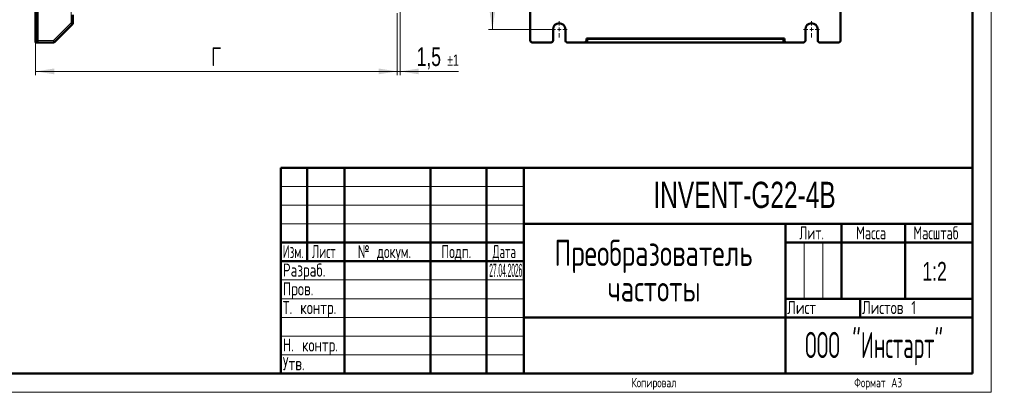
# Model space of a CAD drawing. Header units: millimetres. Extents: x 0 to 847, y 0 to 594.
# Tile 9 of 15: x 320 to 847, y 0 to 199. Entities that reach past the tile are written whole.
import ezdxf

# ---------------------------------------------------------------- set-up
doc = ezdxf.new("R2010")
doc.units = ezdxf.units.MM
doc.header["$LTSCALE"] = 2
doc.linetypes.add('SLD-Сплошная', pattern=[0])
doc.styles.add('SLDTEXTSTYLE0', font='TXT', dxfattribs={"width": 0.7, "bigfont": 'bigfont'})
doc.styles.add('SLDTEXTSTYLE1', font='TXT', dxfattribs={"width": 0.7})
doc.styles.add('SLDTEXTSTYLE2', font='TXT', dxfattribs={"width": 0.579176, "bigfont": 'bigfont'})
doc.styles.add('SLDTEXTSTYLE3', font='TXT', dxfattribs={"width": 0.646923, "bigfont": 'bigfont'})
doc.styles.add('SLDTEXTSTYLE4', font='TXT', dxfattribs={"width": 0.570891, "bigfont": 'bigfont'})
doc.styles.add('SLDTEXTSTYLE5', font='TXT', dxfattribs={"width": 0.585996, "bigfont": 'bigfont'})
doc.styles.add('SLDTEXTSTYLE6', font='TXT', dxfattribs={"width": 0.302011})
doc.styles.add('SLDTEXTSTYLE7', font='TXT', dxfattribs={"width": 0.546545, "bigfont": 'bigfont'})
doc.dimstyles.new('SLDDIMSTYLE0', dxfattribs={"dimtxt": 10, "dimasz": 10, "dimexe": 0, "dimexo": 0.0625, "dimgap": 2.5, "dimtad": 2, "dimdec": 1, "dimrnd": 1e-09, "dimzin": 12, "dimdsep": 46, "dimtxsty": 'SLDTEXTSTYLE1', "dimsah": 1, "dimcen": 0.09, "dimadec": 0, "dimazin": 3, "dimtfac": 1, "dimtdec": 3, "dimtofl": 0, "dimtmove": 0, "dimatfit": 3, "dimfxl": 0, "dimfrac": 2, "dimtolj": 1, "dimtzin": 12, "dimarcsym": 0})
doc.dimstyles.new('SLDDIMSTYLE1', dxfattribs={"dimtxt": 10, "dimasz": 10, "dimexe": 0, "dimexo": 0.0625, "dimgap": 2.5, "dimtad": 2, "dimdec": 1, "dimrnd": 1e-09, "dimzin": 12, "dimdsep": 46, "dimtxsty": 'SLDTEXTSTYLE1', "dimsah": 1, "dimcen": 0.09, "dimadec": 0, "dimazin": 3, "dimtol": 1, "dimtp": 1, "dimtm": 1, "dimtfac": 1, "dimtdec": 0, "dimtmove": 0, "dimatfit": 0, "dimfxl": 0, "dimfrac": 2, "dimtolj": 1, "dimarcsym": 0})

# ---------------------------------------------------------------- blocks, each defined once
blk = doc.blocks.new('SW_NOTE_0')
at = {"color": 0, "linetype": 'Continuous', "lineweight": 0, "char_height": 14, "attachment_point": 2, "style": 'SLDTEXTSTYLE0'}
for s, insert in [('Преобразователь', (60.81, 17.99)), ('частоты', (61.13, -1.01))]:
    blk.add_mtext(s, dxfattribs=dict(at, insert=insert))
blk = doc.blocks.new('_D_2')
at = {"color": 7, "linetype": 'SLD-Сплошная', "lineweight": 0}
for p, q in [((523.8, 422.09), (523.8, 169.45)), ((522.27, 202.63), (522.27, 169.45)), ((522.27, 171.45), (503.03, 171.45)), ((523.8, 171.45), (522.27, 171.45)), ((523.8, 171.45), (554.96, 171.45))]:
    blk.add_line(p, q, dxfattribs=at)
at = {"color": 7, "linetype": 'SLD-Сплошная', "lineweight": 18}
for points in [[(522.27, 171.45), (512.27, 172.99), (512.27, 169.91)], [(523.8, 171.45), (533.8, 169.91), (533.8, 172.99)]]:
    blk.add_solid(points, dxfattribs=at)
at = {"color": 7, "linetype": 'SLD-Сплошная', "lineweight": 18, "attachment_point": 1, "style": 'SLDTEXTSTYLE1'}
for s, insert, char_height in [('1,5', (532.64, 184.34), 10), ('±1', (548.99, 180.46), 6)]:
    blk.add_mtext(s, dxfattribs=dict(at, insert=insert, char_height=char_height))
blk = doc.blocks.new('_D_3')
at = {"color": 7, "linetype": 'SLD-Сплошная', "lineweight": 0}
for p, q in [((328.7, 217.39), (328.7, 169.45)), ((522.27, 202.64), (522.27, 169.45)), ((328.7, 171.45), (522.27, 171.45))]:
    blk.add_line(p, q, dxfattribs=at)
at = {"color": 7, "linetype": 'SLD-Сплошная', "lineweight": 18}
for points in [[(328.7, 171.45), (338.7, 169.91), (338.7, 172.99)], [(522.27, 171.45), (512.27, 172.99), (512.27, 169.91)]]:
    blk.add_solid(points, dxfattribs=at)
at = {"color": 7, "linetype": 'SLD-Сплошная', "lineweight": 18, "insert": (422.64, 184.34), "char_height": 10, "attachment_point": 1, "style": 'SLDTEXTSTYLE0'}
blk.add_mtext('Г', dxfattribs=at)
blk = doc.blocks.new('_D_4')
at = {"color": 7, "linetype": 'SLD-Сплошная', "lineweight": 0}
for p, q in [((604.63, 491.91), (571.15, 491.91)), ((573.15, 491.91), (573.15, 193.91)), ((604.63, 193.91), (571.15, 193.91))]:
    blk.add_line(p, q, dxfattribs=at)
at = {"color": 7, "linetype": 'SLD-Сплошная', "lineweight": 18}
for points in [[(573.15, 491.91), (571.61, 481.91), (574.69, 481.91)], [(573.15, 193.91), (574.69, 203.91), (571.61, 203.91)]]:
    blk.add_solid(points, dxfattribs=at)
at = {"color": 7, "linetype": 'SLD-Сплошная', "lineweight": 18, "insert": (560.26, 337.58), "char_height": 10, "attachment_point": 1, "rotation": 90, "style": 'SLDTEXTSTYLE0'}
blk.add_mtext('В1', dxfattribs=at)
blk = doc.blocks.new('SW_CENTERMARKSYMBOL_4')
at = {"color": 0, "linetype": 'SLD-Сплошная', "lineweight": 18}
for p, q in [((-2, 0), (-4.3, 0)), ((0, 0), (-1, 0)), ((0, 2), (0, 4.3)), ((0, 0), (0, 1)), ((0, 0), (0, -1)), ((0, 0), (1, 0)), ((2, 0), (4.3, 0)), ((0, -2), (0, -4.3))]:
    blk.add_line(p, q, dxfattribs=at)
blk = doc.blocks.new('SW_CENTERMARKSYMBOL_5')
at = {"color": 0, "linetype": 'SLD-Сплошная', "lineweight": 18}
for p, q in [((-2, 0), (-4.3, 0)), ((0, 0), (-1, 0)), ((0, 2), (0, 4.3)), ((0, 0), (0, 1)), ((0, 0), (0, -1)), ((0, 0), (1, 0)), ((2, 0), (4.3, 0)), ((0, -2), (0, -4.3))]:
    blk.add_line(p, q, dxfattribs=at)

msp = doc.modelspace()

# ---------------------------------------------------------------- linework, layer by layer
at = {"color": 7, "linetype": 'SLD-Сплошная', "lineweight": 18}
for p, q in [((840, 594), (840, 0)), ((460, 110), (590, 110)), ((460, 100), (590, 100)), ((460, 90), (590, 90)), ((740, 80), (740, 50)), ((750, 80), (750, 50)), ((460, 60), (590, 60)), ((460, 50), (590, 50)), ((460, 40), (590, 40)), ((460, 30), (590, 30)), ((460, 20), (590, 20)), ((0, 0), (840, 0))]:
    msp.add_line(p, q, dxfattribs=at)
at = {"color": 7, "linetype": 'SLD-Сплошная', "lineweight": 50}
for p, q in [((830, 10), (830, 584)), ((329.7, 187.91), (329.7, 217.41)), ((328.7, 215.91), (328.7, 187.91)), ((329.7, 215.91), (329.7, 187.91)), ((593.45, 187.91), (593.45, 215.91)), ((759.45, 215.91), (759.45, 187.91)), ((348.7, 197.33), (348.7, 201.67)), ((338.99, 187.2), (348.41, 196.62)), ((605.65, 193.91), (605.65, 187.91)), ((612.25, 187.91), (612.25, 193.91)), ((740.65, 193.91), (740.65, 187.91)), ((747.25, 187.91), (747.25, 193.91)), ((328.7, 187.91), (328.7, 186.91)), ((329.7, 186.91), (328.7, 186.91)), ((329.7, 187.91), (329.7, 186.91)), ((338.29, 186.91), (329.7, 186.91)), ((604.65, 186.91), (594.45, 186.91)), ((622.45, 186.91), (613.25, 186.91)), ((622.45, 186.91), (623.95, 186.91)), ((729.45, 189.01), (623.45, 189.01)), ((623.45, 189.01), (623.45, 187.91)), ((635.2, 188.91), (623.45, 188.91)), ((623.45, 188.88), (623.95, 188.88)), ((623.95, 188.88), (623.95, 186.91)), ((623.95, 188.88), (728.95, 188.88)), ((623.95, 188.88), (623.95, 188.88)), ((728.95, 186.91), (623.95, 186.91)), ((635.2, 189.01), (635.2, 188.91)), ((635.2, 188.91), (635.23, 188.88)), ((635.23, 189.01), (635.23, 188.88)), ((636.67, 188.88), (635.23, 188.88)), ((636.67, 188.88), (636.67, 189.01)), ((636.67, 188.88), (636.7, 188.91)), ((636.7, 188.91), (636.7, 189.01)), ((648.7, 188.91), (636.7, 188.91)), ((648.7, 189.01), (648.7, 188.91)), ((648.7, 188.91), (648.73, 188.88)), ((648.73, 189.01), (648.73, 188.88)), ((650.17, 188.88), (648.73, 188.88)), ((650.17, 188.88), (650.17, 189.01)), ((650.17, 188.88), (650.2, 188.91)), ((650.2, 188.91), (650.2, 189.01)), ((662.2, 188.91), (650.2, 188.91)), ((662.2, 189.01), (662.2, 188.91)), ((662.2, 188.91), (662.23, 188.88)), ((662.23, 189.01), (662.23, 188.88)), ((663.67, 188.88), (662.23, 188.88)), ((663.67, 188.88), (663.67, 189.01)), ((663.67, 188.88), (663.7, 188.91)), ((663.7, 188.91), (663.7, 189.01)), ((675.7, 188.91), (663.7, 188.91)), ((675.7, 189.01), (675.7, 188.91)), ((675.7, 188.91), (675.73, 188.88)), ((675.73, 189.01), (675.73, 188.88)), ((677.17, 188.88), (675.73, 188.88)), ((677.17, 188.88), (677.17, 189.01)), ((677.17, 188.88), (677.2, 188.91)), ((677.2, 188.91), (677.2, 189.01)), ((689.2, 188.91), (677.2, 188.91)), ((689.2, 189.01), (689.2, 188.91)), ((689.2, 188.91), (689.23, 188.88)), ((689.23, 189.01), (689.23, 188.88)), ((690.67, 188.88), (689.23, 188.88)), ((690.67, 188.88), (690.67, 189.01)), ((690.67, 188.88), (690.7, 188.91)), ((690.7, 188.91), (690.7, 189.01)), ((702.7, 188.91), (690.7, 188.91)), ((702.7, 189.01), (702.7, 188.91)), ((702.7, 188.91), (702.73, 188.88)), ((702.73, 189.01), (702.73, 188.88)), ((704.17, 188.88), (702.73, 188.88)), ((704.17, 188.88), (704.17, 189.01)), ((704.17, 188.88), (704.2, 188.91)), ((704.2, 188.91), (704.2, 189.01)), ((716.2, 188.91), (704.2, 188.91)), ((716.2, 189.01), (716.2, 188.91)), ((716.2, 188.91), (716.23, 188.88)), ((716.23, 189.01), (716.23, 188.88)), ((717.67, 188.88), (716.23, 188.88)), ((717.67, 188.88), (717.67, 189.01)), ((717.67, 188.88), (717.7, 188.91)), ((717.7, 188.91), (717.7, 189.01)), ((717.7, 188.91), (729.45, 188.91)), ((728.95, 186.91), (728.95, 188.88)), ((728.95, 188.88), (728.95, 188.88)), ((728.95, 188.88), (729.45, 188.88)), ((728.95, 186.91), (730.45, 186.91)), ((729.45, 187.91), (729.45, 189.01)), ((739.65, 186.91), (730.45, 186.91)), ((758.45, 186.91), (748.25, 186.91)), ((460, 120), (830, 120)), ((460, 120), (460, 10)), ((474, 70), (474, 120)), ((494, 120), (494, 10)), ((540, 120), (540, 10)), ((570, 120), (570, 10)), ((590, 120), (590, 10)), ((590, 90), (830, 90)), ((730, 90), (730, 10)), ((760, 90), (760, 50)), ((794, 90), (794, 50)), ((460, 80), (590, 80)), ((730, 80), (830, 80)), ((460, 70), (590, 70)), ((730, 50), (830, 50)), ((770, 50), (770, 40)), ((590, 40), (830, 40)), ((40, 10), (830, 10))]:
    msp.add_line(p, q, dxfattribs=at)
at = {"color": 8, "linetype": 'SLD-Сплошная', "lineweight": 18}
for p, q in [((347.7, 203.91), (347.7, 197.33)), ((347.7, 197.33), (338.29, 187.91)), ((347.7, 197.33), (348.7, 197.33)), ((329.7, 187.91), (328.7, 187.91)), ((338.29, 187.91), (329.7, 187.91)), ((338.29, 187.91), (338.99, 187.2))]:
    msp.add_line(p, q, dxfattribs=at)
at = {"color": 7, "linetype": 'SLD-Сплошная', "lineweight": 50}
for centre, radius, start, end in [((347.7, 197.33), 1, 315, 360), ((608.95, 193.91), 3.3, 0, 180), ((743.95, 193.91), 3.3, 0, 180), ((338.29, 187.91), 1, 270, 315), ((594.45, 187.91), 1, 180, 270), ((604.65, 187.91), 1, 270, 0), ((613.25, 187.91), 1, 180, 270), ((622.45, 187.91), 1, 270, 0), ((730.45, 187.91), 1, 180, 270), ((739.65, 187.91), 1, 270, 0), ((748.25, 187.91), 1, 180, 270), ((758.45, 187.91), 1, 270, 0)]:
    msp.add_arc(centre, radius, start, end, dxfattribs=at)
at = {"color": 8, "linetype": 'SLD-Сплошная', "lineweight": 18}
for points in [[(348.41, 196.62), (348.4, 196.63), (348.38, 196.65), (348.21, 196.81), (347.98, 197.05), (347.79, 197.23), (347.7, 197.33)], [(338.29, 186.91), (338.29, 186.93), (338.29, 186.96), (338.29, 187.19), (338.29, 187.52), (338.29, 187.78), (338.29, 187.91)]]:
    msp.add_open_spline(points, degree=3, dxfattribs=at)
at = {"color": 7, "linetype": 'SLD-Сплошная', "lineweight": 50}
msp.add_open_spline([(329.7, 187.91), (329.7, 187.78), (329.7, 187.52), (329.7, 187.19), (329.7, 186.96), (329.7, 186.93), (329.7, 186.91)], degree=3, dxfattribs=at)

# ---------------------------------------------------------------- block references
at = {"color": 7, "linetype": 'Continuous', "lineweight": 0}
for name, p in [('SW_CENTERMARKSYMBOL_4', (608.95, 193.91)), ('SW_CENTERMARKSYMBOL_5', (743.95, 193.91)), ('SW_NOTE_0', (598.59, 63.5))]:
    msp.add_blockref(name, p, dxfattribs=at)

# ---------------------------------------------------------------- texts
for s, insert, char_height, attachment_point, style in [('INVENT-G22-4B', (708.09, 112.48), 14, 2, 'SLDTEXTSTYLE1'), ('Лит.', (744.02, 88.66), 7, 2, 'SLDTEXTSTYLE3'), ('Масса', (775.84, 88.66), 7, 2, 'SLDTEXTSTYLE3'), ('Масштаб', (810.54, 88.66), 7, 2, 'SLDTEXTSTYLE3'), ('Изм.', (466.58, 78.66), 7, 2, 'SLDTEXTSTYLE5'), ('Лист', (482.97, 78.66), 7, 2, 'SLDTEXTSTYLE2'), ('№ докум.', (515.4, 78.66), 7, 2, 'SLDTEXTSTYLE3'), ('Подп.', (553.86, 78.66), 7, 2, 'SLDTEXTSTYLE3'), ('Дата', (579.51, 78.66), 7, 2, 'SLDTEXTSTYLE4'), ('Разраб.', (461, 68.77), 7, 1, 'SLDTEXTSTYLE0'), ('27.04.2026', (571.5, 68.66), 7, 1, 'SLDTEXTSTYLE6'), ('1:2', (809.81, 69.61), 10, 2, 'SLDTEXTSTYLE1'), ('Пров.', (461, 58.77), 7, 1, 'SLDTEXTSTYLE0'), ('Т. контр.', (461, 48.77), 7, 1, 'SLDTEXTSTYLE0'), ('Лист', (730.93, 48.77), 7, 1, 'SLDTEXTSTYLE0'), ('Листов 1', (770.93, 48.77), 7, 1, 'SLDTEXTSTYLE0'), ('ООО "Инстарт"', (777.4, 32.25), 14, 2, 'SLDTEXTSTYLE7'), ('Н. контр.', (461, 28.77), 7, 1, 'SLDTEXTSTYLE0'), ('Утв.', (461, 18.77), 7, 1, 'SLDTEXTSTYLE0'), ('Копировал', (659.61, 7.65), 5, 2, 'SLDTEXTSTYLE0'), ('Формат А3', (779.62, 7.65), 5, 2, 'SLDTEXTSTYLE0')]:
    msp.add_mtext(s, dxfattribs=dict(at, insert=insert, char_height=char_height, attachment_point=attachment_point, style=style))

# ---------------------------------------------------------------- dimensions: what is measured, and where the dimension line sits
at = {"color": 7, "linetype": 'SLD-Сплошная', "lineweight": 18}
dim = msp.add_linear_dim(base=(573.15, 193.91), p1=(604.65, 491.91), p2=(604.65, 193.91), angle=90, text='В1', dimstyle='SLDDIMSTYLE0', dxfattribs=at)
dim.commit()
dim.dimension.update_dxf_attribs({"geometry": '_D_4', "text_midpoint": (573.15, 342.91), "dimtype": 160})
dim = msp.add_linear_dim(base=(522.27, 171.45), p1=(523.8, 422.11), p2=(522.27, 202.65), dimstyle='SLDDIMSTYLE1', dxfattribs=at)
dim.commit()
dim.dimension.update_dxf_attribs({"geometry": '_D_2', "text_midpoint": (543.8, 171.45), "dimtype": 160})
dim = msp.add_linear_dim(base=(522.27, 171.45), p1=(328.7, 217.41), p2=(522.27, 202.66), text='Г', dimstyle='SLDDIMSTYLE0', dxfattribs=at)
dim.commit()
dim.dimension.update_dxf_attribs({"geometry": '_D_3', "text_midpoint": (425.48, 171.45), "dimtype": 160})

doc.saveas('drawing.dxf')
